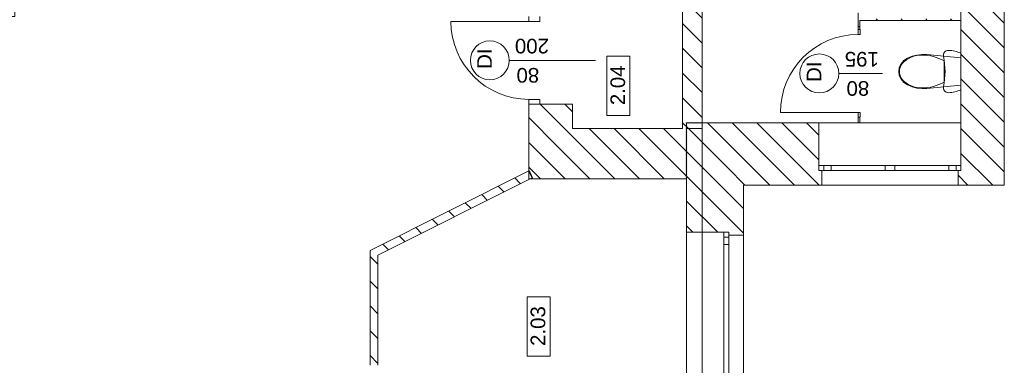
# Model space of a CAD drawing. Header units: millimetres. Extents: x -22225 to 37225, y -49550 to 562.
# Tile 12 of 17: x 25760 to 35875, y -32850 to -29303. Entities that reach past the tile are written whole.
import ezdxf

# ---------------------------------------------------------------- set-up
doc = ezdxf.new("R2010")
doc.units = ezdxf.units.MM
for name, color, linetype, lineweight in [('poziom_3 (1)_7_0_Nr_pióra__81_Nr_pióra__1', 7, 'Continuous', 9), ('poziom_3 (1)_7_2D - Ogólne_Nr_pióra__19', 7, 'Continuous', 9), ('poziom_3 (1)_7_Drzwi ArchiCAD_Nr_pióra__27_Nr_pióra__7', 7, 'Continuous', 9), ('poziom_3 (1)_7_Drzwi ArchiCAD_Nr_pióra__81_Nr_pióra__1', 7, 'Continuous', 9), ('poziom_3 (1)_7_Konstrukcja - Stropy_Nr_pióra__81_Nr_pióra__1', 7, 'Continuous', 9), ('poziom_3 (1)_7_Konstrukcja - Ściany zew_Nr_pióra__107_Nr_pióra__11', 7, 'Continuous', 9), ('poziom_3 (1)_7_Konstrukcja - Ściany zew_Nr_pióra__27_Nr_pióra__7', 7, 'Continuous', 9), ('poziom_3 (1)_7_Metryczki pomieszczeń ArchiCADa_Nr_pióra__6_Nr_pióra__5', 7, 'Continuous', 9), ('poziom_3 (1)_7_Okna ArchiCADa_Nr_pióra__101_Nr_pióra__252', 7, 'Continuous', 9), ('poziom_3 (1)_7_Okna ArchiCADa_Nr_pióra__27_Nr_pióra__7', 7, 'Continuous', 9), ('poziom_3 (1)_7_Okna ArchiCADa_Nr_pióra__81_Nr_pióra__1', 7, 'Continuous', 9), ('poziom_3 (1)_7_Znaczniki drzwi ArchiCADa_Nr_pióra__1_Nr_pióra__7', 7, 'Continuous', 9), ('poziom_3 (1)_7_Znaczniki drzwi ArchiCADa_Nr_pióra__2_Nr_pióra__8', 7, 'Continuous', 9), ('poziom_3 (1)_7_Znaczniki drzwi ArchiCADa_Nr_pióra__7_Nr_pióra__7', 7, 'Continuous', 9)]:
    doc.layers.add(name, color=color, linetype=linetype, lineweight=lineweight)
doc.styles.add('GENERATED_STYLE_1', font='arial.ttf')
pattern_1 = [(135, (37225, -40870), (127.2792, 127.2792), [])]

msp = doc.modelspace()

# ---------------------------------------------------------------- hatches: boundary and pattern name
at = {"layer": 'poziom_3 (1)_7_2D - Ogólne_Nr_pióra__19'}
for points in [[(32599, -30934), (32617, -30934), (32617, -30369), (32769, -30369), (32769, -30351), (32599, -30351)], [(31033, -30933), (31033, -30924), (30999, -30849), (30986, -30862), (31019, -30927), (31006, -30933)]]:
    msp.add_hatch(color=256, dxfattribs=at).paths.add_polyline_path(points)
at = {"layer": 'poziom_3 (1)_7_Konstrukcja - Ściany zew_Nr_pióra__107_Nr_pióra__11'}
h = msp.add_hatch(dxfattribs=at)
h.set_pattern_fill('BLOCZKI_CERAMICZNE_0007', color=256, angle=270, style=0, pattern_type=2)
h.set_pattern_definition(pattern_1)
h.paths.add_polyline_path([(35875, -31000), (35875, -22450), (35430, -23070), (35430, -30360)])
h = msp.add_hatch(dxfattribs=at)
h.set_pattern_fill('BLOCZKI_CERAMICZNE_0007', color=256, angle=270, style=0, pattern_type=2)
h.set_pattern_definition(pattern_1)
h.paths.add_polyline_path([(32770, -30420), (32770, -28996), (32570, -29173), (32570, -30420)])
h = msp.add_hatch(dxfattribs=at)
h.set_pattern_fill('BLOCZKI_CERAMICZNE_0007', color=256, angle=270, style=0, pattern_type=2)
h.set_pattern_definition(pattern_1)
h.paths.add_polyline_path([(34375, -29233), (34375, -29404), (34390, -29404), (34390, -29233)])
h = msp.add_hatch(dxfattribs=at)
h.set_pattern_fill('BLOCZKI_CERAMICZNE_0007', color=256, angle=270, style=0, pattern_type=2)
h.set_pattern_definition(pattern_1)
h.paths.add_polyline_path([(35430, -29295), (34390, -29295), (34390, -29310), (35430, -29310)])
h = msp.add_hatch(dxfattribs=at)
h.set_pattern_fill('BLOCZKI_CERAMICZNE_0007', color=256, angle=270, style=0, pattern_type=2)
h.set_pattern_definition(pattern_1)
h.paths.add_polyline_path([(30990, -30170), (30990, -30935), (31440, -30420), (31440, -30170)])
h = msp.add_hatch(dxfattribs=at)
h.set_pattern_fill('BLOCZKI_CERAMICZNE_0007', color=256, angle=270, style=0, pattern_type=2)
h.set_pattern_definition(pattern_1)
h.paths.add_polyline_path([(32610, -30420), (31440, -30420), (30990, -30935), (32610, -30935)])
h = msp.add_hatch(dxfattribs=at)
h.set_pattern_fill('BLOCZKI_CERAMICZNE_0007', color=256, angle=270, style=0, pattern_type=2)
h.set_pattern_definition(pattern_1)
h.paths.add_polyline_path([(34000, -31000), (34000, -30850), (33970, -30850), (33970, -30360), (32610, -30360), (33195, -31000)])
h = msp.add_hatch(dxfattribs=at)
h.set_pattern_fill('BLOCZKI_CERAMICZNE_0007', color=256, angle=270, style=0, pattern_type=2)
h.set_pattern_definition(pattern_1)
h.paths.add_polyline_path([(33195, -31515), (33195, -31000), (32610, -30360), (32610, -31485), (33045, -31485), (33045, -31515)])
h = msp.add_hatch(dxfattribs=at)
h.set_pattern_fill('BLOCZKI_CERAMICZNE_0007', color=256, angle=270, style=0, pattern_type=2)
h.set_pattern_definition(pattern_1)
h.paths.add_polyline_path([(35400, -31000), (35875, -31000), (35430, -30360), (35430, -30850), (35400, -30850)])
h = msp.add_hatch(dxfattribs=at)
h.set_pattern_fill('BLOCZKI_CERAMICZNE_0007', color=256, angle=270, style=0, pattern_type=2)
h.set_pattern_definition(pattern_1)
h.paths.add_polyline_path([(30990, -30855), (29360, -31671), (29440, -31721), (31026, -30927)])
h = msp.add_hatch(dxfattribs=at)
h.set_pattern_fill('BLOCZKI_CERAMICZNE_0007', color=256, angle=270, style=0, pattern_type=2)
h.set_pattern_definition(pattern_1)
h.paths.add_polyline_path([(29360, -31671), (29360, -32850), (29440, -32850), (29440, -31721)])

# ---------------------------------------------------------------- linework, layer by layer
at = {"layer": 'poziom_3 (1)_7_0_Nr_pióra__81_Nr_pióra__1'}
for p, q in [((35261, -29636), (35255, -29646)), ((35269, -29628), (35261, -29636)), ((35279, -29622), (35269, -29628)), ((35290, -29618), (35279, -29622)), ((35302, -29617), (35290, -29618)), ((35318, -29617), (35302, -29617)), ((35335, -29619), (35318, -29617)), ((35351, -29621), (35335, -29619)), ((35368, -29624), (35351, -29621)), ((35384, -29629), (35368, -29624)), ((35399, -29634), (35384, -29629)), ((35415, -29640), (35399, -29634)), ((34843, -29722), (34814, -29755)), ((34880, -29696), (34843, -29722)), ((34927, -29677), (34880, -29696)), ((34977, -29665), (34927, -29677)), ((35028, -29659), (34977, -29665)), ((35080, -29661), (35028, -29659)), ((35032, -29667), (35032, -29667)), ((35430, -29693), (35080, -29661)), ((35251, -29657), (35249, -29668)), ((35249, -29668), (35250, -29680)), ((35250, -29680), (35257, -29718)), ((35255, -29646), (35251, -29657)), ((35257, -29718), (35262, -29757)), ((35257, -29834), (35257, -29725)), ((35430, -29647), (35415, -29640)), ((35430, -30021), (35430, -29647)), ((35430, -29975), (35430, -29693)), ((34796, -29793), (34790, -29834)), ((34790, -29834), (34796, -29875)), ((34814, -29755), (34796, -29793)), ((34799, -29834), (34799, -29834)), ((34825, -29753), (34825, -29753)), ((35257, -29943), (35257, -29834)), ((35262, -29757), (35265, -29795)), ((35265, -29795), (35266, -29834)), ((35266, -29834), (35265, -29873)), ((34796, -29875), (34814, -29914)), ((34814, -29914), (34843, -29947)), ((34825, -29915), (34825, -29915)), ((35262, -29912), (35257, -29950)), ((35265, -29873), (35262, -29912)), ((34843, -29947), (34880, -29972)), ((34880, -29972), (34927, -29991)), ((34927, -29991), (34977, -30004)), ((34977, -30004), (35028, -30009)), ((35028, -30009), (35080, -30008)), ((35032, -30001), (35032, -30001)), ((35080, -30008), (35430, -29975)), ((35250, -29989), (35249, -30000)), ((35249, -30000), (35251, -30012)), ((35257, -29950), (35250, -29989)), ((35251, -30012), (35255, -30023)), ((35255, -30023), (35261, -30032)), ((35257, -29943), (35257, -29943)), ((35261, -30032), (35269, -30040)), ((35269, -30040), (35279, -30047)), ((35368, -30044), (35384, -30040)), ((35384, -30040), (35399, -30034)), ((35399, -30034), (35415, -30028)), ((35415, -30028), (35430, -30021)), ((35279, -30047), (35290, -30050)), ((35290, -30050), (35302, -30052)), ((35302, -30052), (35318, -30051)), ((35318, -30051), (35335, -30050)), ((35335, -30050), (35351, -30047)), ((35351, -30047), (35368, -30044))]:
    msp.add_line(p, q, dxfattribs=at)
for centre, radius, start, end in [((35018, -29924), 257, 86.8048, 138.4245), ((35042, -30092), 425, 59.6518, 91.3539), ((34937, -29835), 139, 143.7772, 179.6644), ((34937, -29833), 139, 180.3356, 216.2228), ((35018, -29745), 257, 221.5755, 273.1952), ((35042, -29576), 425, 268.6461, 300.3482)]:
    msp.add_arc(centre, radius, start, end, dxfattribs=at)
at = {"layer": 'poziom_3 (1)_7_Drzwi ArchiCAD_Nr_pióra__27_Nr_pióra__7'}
for p, q in [((34375, -29404), (34390, -29404)), ((30990, -30170), (31105, -30170)), ((34375, -30304), (34390, -30304))]:
    msp.add_line(p, q, dxfattribs=at)
at = {"layer": 'poziom_3 (1)_7_Drzwi ArchiCAD_Nr_pióra__81_Nr_pióra__1'}
for p, q in [((30990, -29320), (30190, -29320)), ((30990, -29270), (30990, -29320)), ((30990, -29320), (31105, -29320)), ((31105, -29320), (31105, -29270)), ((34375, -29454), (34375, -29404)), ((34375, -29404), (34395, -29404)), ((34395, -29404), (34395, -29454)), ((34395, -29454), (34375, -29454)), ((31105, -30120), (30990, -30120)), ((30990, -30120), (30990, -30170)), ((31105, -30170), (31105, -30120)), ((30990, -30170), (31105, -30170)), ((34375, -30254), (33575, -30254)), ((34375, -30304), (34375, -30254)), ((34375, -30254), (34395, -30254)), ((34395, -30304), (34375, -30304)), ((34395, -30254), (34395, -30304))]:
    msp.add_line(p, q, dxfattribs=at)
for centre, start, end in [((30990, -29320), 180, 270), ((34375, -30254), 90, 180)]:
    msp.add_arc(centre, 800, start, end, dxfattribs=at)
at = {"layer": 'poziom_3 (1)_7_Konstrukcja - Stropy_Nr_pióra__81_Nr_pióra__1', "flags": 128}
msp.add_lwpolyline([(14250, -30870), (22540, -30870), (23220, -30870), (23220, -29270), (25710, -29270), (25710, -28870), (27110, -28870), (27110, -22930), (31140, -22930), (31140, -23070), (35430, -23070), (35430, -30360), (32770, -30360), (32770, -33970), (14250, -33970)], close=True, dxfattribs=at)
at = {"layer": 'poziom_3 (1)_7_Konstrukcja - Ściany zew_Nr_pióra__27_Nr_pióra__7'}
for p, q in [((34375, -29404), (34390, -29404)), ((30990, -30170), (31105, -30170)), ((31105, -30170), (31440, -30170)), ((34375, -30304), (34390, -30304)), ((33970, -30800), (33970, -30360)), ((35430, -30800), (35430, -30360)), ((33970, -30850), (33970, -30800)), ((34000, -30850), (33970, -30850)), ((34000, -31000), (34000, -30850)), ((35400, -31000), (35400, -30850)), ((35400, -30850), (35430, -30850)), ((35430, -30850), (35430, -30800)), ((32995, -31485), (32610, -31485)), ((33045, -31485), (32995, -31485)), ((33045, -31515), (33045, -31485)), ((33195, -31515), (33045, -31515))]:
    msp.add_line(p, q, dxfattribs=at)
at = {"layer": 'poziom_3 (1)_7_Konstrukcja - Ściany zew_Nr_pióra__27_Nr_pióra__7', "flags": 128}
for points in [[(35875, -31000), (35875, -22450)], [(32770, -30420), (32770, -28996)], [(32570, -29173), (32570, -30420)], [(34375, -29233), (34375, -29404)], [(34390, -29404), (34390, -29310)], [(34390, -29310), (35430, -29310)], [(35430, -29310), (35430, -30360)], [(30990, -30170), (30990, -30935)], [(31440, -30420), (31440, -30170)], [(34375, -30304), (34375, -30360)], [(34390, -30360), (34390, -30304)], [(32570, -30420), (31440, -30420)], [(33970, -30360), (32610, -30360)], [(32610, -30360), (32610, -31485)], [(32610, -30935), (32610, -30420)], [(32610, -30420), (32770, -30420)], [(30990, -30855), (29360, -31671)], [(29440, -31721), (31026, -30927)], [(31026, -30927), (30990, -30855)], [(30990, -30935), (32610, -30935)], [(33195, -31000), (34000, -31000)], [(33195, -31515), (33195, -31000)], [(35400, -31000), (35875, -31000)], [(29360, -31671), (29360, -32850)], [(29440, -32850), (29440, -31721)]]:
    msp.add_lwpolyline(points, dxfattribs=at)
at = {"layer": 'poziom_3 (1)_7_Metryczki pomieszczeń ArchiCADa_Nr_pióra__6_Nr_pióra__5'}
for p, q in [((31792, -30287), (31792, -29676)), ((31792, -29676), (32028, -29676)), ((32028, -29676), (32028, -30287)), ((32028, -30287), (31792, -30287)), ((30972, -32758), (30972, -32147)), ((30972, -32147), (31208, -32147)), ((31208, -32147), (31208, -32758)), ((31208, -32758), (30972, -32758))]:
    msp.add_line(p, q, dxfattribs=at)
at = {"layer": 'poziom_3 (1)_7_Okna ArchiCADa_Nr_pióra__101_Nr_pióra__252'}
for p, q in [((34095, -30800), (33970, -30800)), ((33970, -30850), (34095, -30850)), ((34095, -30850), (34095, -30800)), ((34700, -30800), (34650, -30800)), ((34650, -30800), (34650, -30850)), ((34650, -30850), (34700, -30850)), ((34750, -30800), (34700, -30800)), ((34700, -30850), (34750, -30850)), ((34750, -30850), (34750, -30800)), ((35430, -30800), (35305, -30800)), ((35305, -30800), (35305, -30850)), ((35305, -30850), (35430, -30850)), ((32995, -31485), (32995, -31610)), ((33045, -31610), (33045, -31485)), ((32995, -31610), (33045, -31610))]:
    msp.add_line(p, q, dxfattribs=at)
at = {"layer": 'poziom_3 (1)_7_Okna ArchiCADa_Nr_pióra__27_Nr_pióra__7'}
for p, q in [((33970, -30850), (33970, -30800)), ((34000, -30850), (33970, -30850)), ((35400, -30850), (35430, -30850)), ((35430, -30850), (35430, -30800)), ((33045, -31485), (32995, -31485)), ((33045, -31515), (33045, -31485))]:
    msp.add_line(p, q, dxfattribs=at)
at = {"layer": 'poziom_3 (1)_7_Okna ArchiCADa_Nr_pióra__81_Nr_pióra__1'}
for p, q in [((35430, -30360), (33970, -30360)), ((34020, -30850), (34020, -30800)), ((34650, -30800), (34095, -30800)), ((34095, -30850), (34650, -30850)), ((35305, -30800), (34750, -30800)), ((34750, -30850), (35305, -30850)), ((35380, -30850), (35380, -30800)), ((35400, -31000), (34000, -31000)), ((32610, -31485), (32610, -33425)), ((33045, -31535), (32995, -31535)), ((33195, -31515), (33195, -33395)), ((32995, -31610), (32995, -33300)), ((33045, -33300), (33045, -31610))]:
    msp.add_line(p, q, dxfattribs=at)
at = {"layer": 'poziom_3 (1)_7_Znaczniki drzwi ArchiCADa_Nr_pióra__1_Nr_pióra__7'}
for p, q in [((30790, -29720), (31675, -29720)), ((34175, -29854), (34625, -29854))]:
    msp.add_line(p, q, dxfattribs=at)
at = {"layer": 'poziom_3 (1)_7_Znaczniki drzwi ArchiCADa_Nr_pióra__2_Nr_pióra__8'}
for centre, start, end in [((30590, -29720), 90, 270), ((30590, -29720), 270, 90), ((33975, -29854), 90, 270), ((33975, -29854), 270, 90)]:
    msp.add_arc(centre, 200, start, end, dxfattribs=at)

# ---------------------------------------------------------------- texts
at = {"layer": 'poziom_3 (1)_7_Metryczki pomieszczeń ArchiCADa_Nr_pióra__6_Nr_pióra__5', "char_height": 150, "attachment_point": 1, "rotation": 90, "style": 'GENERATED_STYLE_1'}
for s, insert in [('\\A1;2.04', (31829, -30180)), ('\\A1;2.03', (31009, -32651))]:
    msp.add_mtext(s, dxfattribs=dict(at, insert=insert))
at = {"layer": 'poziom_3 (1)_7_Znaczniki drzwi ArchiCADa_Nr_pióra__7_Nr_pióra__7', "char_height": 150, "attachment_point": 7, "style": 'GENERATED_STYLE_1'}
for s, insert, rotation in [('\\A1;200', (31197, -29496), 180), ('\\A1;DI', (30610, -29807), 90), ('\\A1;195', (34586, -29631), 180), ('\\A1;80', (31097, -29796), 180), ('\\A1;DI', (33995, -29941), 90), ('\\A1;80', (34487, -29931), 180)]:
    msp.add_mtext(s, dxfattribs=dict(at, insert=insert, rotation=rotation))

doc.saveas('drawing.dxf')
